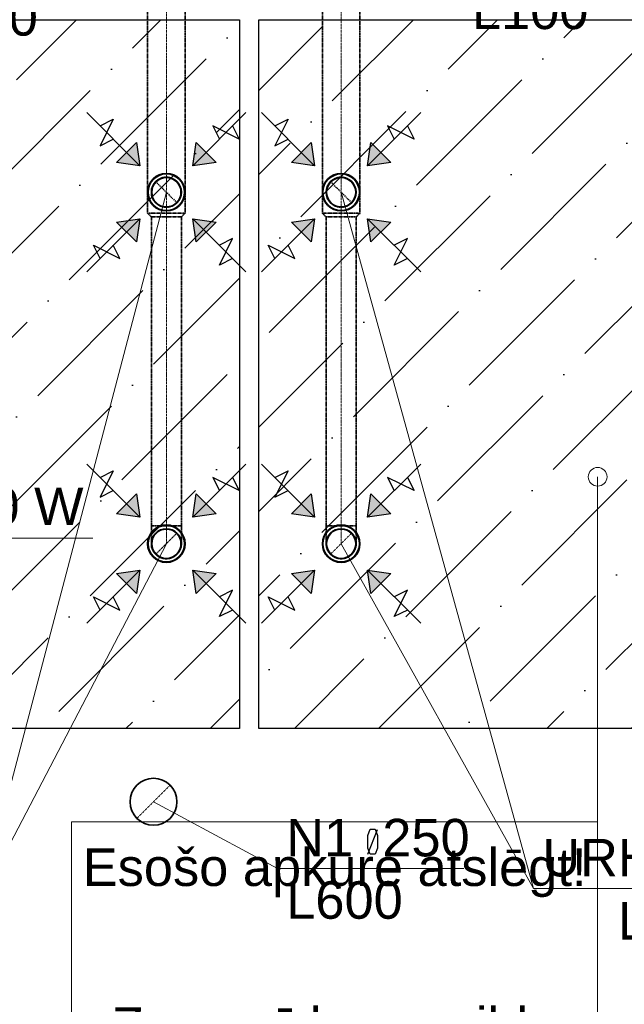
# Model space of a CAD drawing. Header units: millimetres. Extents: x -134161 to 355560, y -27497 to 30328.
# Tile 76 of 95: x 174209 to 177434, y -17907 to -12658. Entities that reach past the tile are written whole.
import ezdxf

# ---------------------------------------------------------------- set-up
doc = ezdxf.new("R2010")
doc.units = ezdxf.units.MM
for name, pattern in [('CenterLine', [17.2, 13, -2, 0.2, -2]), ('HIDDEN', [9.525, 6.35, -3.175]), ('UnderCeiling', [6.7, 4.2, -1, 0.5, -1])]:
    doc.linetypes.add(name, pattern=pattern)
doc.layers.add('AVK-A_uzdevums', color=1, linetype='CONTINUOUS', lineweight=30)
for name, color, linetype in [('Dz1-Teksts-', 7, 'CONTINUOUS'), ('Vent-N1', 7, 'CONTINUOUS'), ('Vent-N1-Teksts-', 7, 'CONTINUOUS'), ('Vent-PN6-N-Plusmas bulta', 7, 'CONTINUOUS'), ('Vent-PN7-N', 7, 'CONTINUOUS'), ('Vent-PN7-N-Iekarta', 7, 'CONTINUOUS'), ('Vent-PN7-N-Teksts-', 7, 'CONTINUOUS')]:
    doc.layers.add(name, color=color, linetype=linetype)
doc.styles.add('Arial', font='arial.ttf', dxfattribs={"height": 187.5})
pattern_1 = [(45, (141751.17, -16683.6), (168.3798, 617.3926), [793.75, -158.75, 0, -158.75])]

# ---------------------------------------------------------------- blocks, each defined once
blk = doc.blocks.new('*U1132')
at = {"layer": 'Vent-PN7-N-Teksts-', "color": 7, "linetype": 'Continuous', "lineweight": 15}
for p, q in [((33240.1, 4883, 2300), (33006, 4212.4, 2300)), ((33006, 4212.4, 2300), (31482.9, 4212.4, 2300))]:
    blk.add_line(p, q, dxfattribs=at)
at = {"layer": 'Vent-PN7-N-Teksts-', "color": 7, "linetype": 'Continuous', "lineweight": 25, "style": 'Arial'}
for s, p in [('URH/A-125', (31530.2, 4277.4, 2300)), ('L100', (31933.6, 3940.5, 2300))]:
    blk.add_text(s, height=200, dxfattribs=at).set_placement(p)
blk = doc.blocks.new('*U1133')
at = {"layer": 'Vent-PN7-N-Teksts-', "color": 7, "linetype": 'Continuous', "lineweight": 15}
for p, q in [((34172.4, 4883, 2300), (34419.1, 4247.1, 2300)), ((34419.1, 4247.1, 2300), (35942.2, 4247.1, 2300))]:
    blk.add_line(p, q, dxfattribs=at)
at = {"layer": 'Vent-PN7-N-Teksts-', "color": 7, "linetype": 'Continuous', "lineweight": 25, "style": 'Arial'}
for s, p in [('URH/A-125', (34466.4, 4312.1, 2300)), ('L100', (34869.9, 3975.3, 2300))]:
    blk.add_text(s, height=200, dxfattribs=at).set_placement(p)
blk = doc.blocks.new('*U1134')
at = {"layer": 'Vent-PN7-N-Teksts-', "color": 7, "linetype": 'Continuous', "lineweight": 15}
for p, q in [((34172.4, 3105.8, 2300), (35197.8, -606.6, 2300)), ((35197.8, -606.6, 2300), (36720.9, -606.6, 2300))]:
    blk.add_line(p, q, dxfattribs=at)
at = {"layer": 'Vent-PN7-N-Teksts-', "color": 7, "linetype": 'Continuous', "lineweight": 25, "style": 'Arial'}
for s, p in [('URH/A-160', (35245.1, -541.6, 2300)), ('L200', (35648.5, -878.4, 2300))]:
    blk.add_text(s, height=200, dxfattribs=at).set_placement(p)
blk = doc.blocks.new('*U1135')
at = {"layer": 'Vent-PN7-N-Teksts-', "color": 7, "linetype": 'Continuous', "lineweight": 15}
for p, q in [((34172.4, 1232, 2300), (35197.8, -606.6, 2300)), ((35197.8, -606.6, 2300), (36720.9, -606.6, 2300))]:
    blk.add_line(p, q, dxfattribs=at)
at = {"layer": 'Vent-PN7-N-Teksts-', "color": 7, "linetype": 'Continuous', "lineweight": 25, "style": 'Arial'}
for s, p in [('URH/A-160', (35245.1, -541.6, 2300)), ('L200', (35648.5, -878.4, 2300))]:
    blk.add_text(s, height=200, dxfattribs=at).set_placement(p)
blk = doc.blocks.new('*U1136')
at = {"layer": 'Vent-PN7-N-Teksts-', "color": 7, "linetype": 'Continuous', "lineweight": 15}
for p, q in [((33240.1, 3105.8, 2300), (32246.2, -672.7, 2300)), ((32246.2, -672.7, 2300), (30723.1, -672.7, 2300))]:
    blk.add_line(p, q, dxfattribs=at)
at = {"layer": 'Vent-PN7-N-Teksts-', "color": 7, "linetype": 'Continuous', "lineweight": 25, "style": 'Arial'}
for s, p in [('URH/A-160', (30770.4, -607.7, 2300)), ('L200', (31173.8, -944.6, 2300))]:
    blk.add_text(s, height=200, dxfattribs=at).set_placement(p)
blk = doc.blocks.new('*U1137')
at = {"layer": 'Vent-PN7-N-Teksts-', "color": 7, "linetype": 'Continuous', "lineweight": 15}
for p, q in [((33240.1, 1232, 2300), (32246.2, -672.7, 2300)), ((32246.2, -672.7, 2300), (30723.1, -672.7, 2300))]:
    blk.add_line(p, q, dxfattribs=at)
at = {"layer": 'Vent-PN7-N-Teksts-', "color": 7, "linetype": 'Continuous', "lineweight": 25, "style": 'Arial'}
for s, p in [('URH/A-160', (30770.4, -607.7, 2300)), ('L200', (31173.8, -944.6, 2300))]:
    blk.add_text(s, height=200, dxfattribs=at).set_placement(p)
blk = doc.blocks.new('*U1200')
at = {"layer": 'AVK-A_uzdevums', "color": 7, "linetype": 'Continuous', "lineweight": 18}
for p, q in [((35540.4, 1588.7), (35540.4, -251.1)), ((32734.7, -2367.3), (32734.7, -251.1)), ((32734.7, -251.1), (35540.4, -251.1)), ((35540.4, -251.1), (35540.4, -2367.3)), ((35540.4, -2367.3), (32734.7, -2367.3))]:
    blk.add_line(p, q, dxfattribs=at)
at = {"layer": 'AVK-A_uzdevums', "color": 7, "linetype": 'Continuous', "lineweight": 18, "extrusion": (0, 0, -1)}
blk.add_circle((-35540.4, 1588.7), 50, dxfattribs=at)
at = {"layer": 'AVK-A_uzdevums', "color": 7, "linetype": 'Continuous', "lineweight": 25, "style": 'Arial'}
for s, p in [('Esošo apkure atslēgt!', (32794.1, -592.6)), ('Zem grīdas apsilde', (32949.6, -1439.1)), ('S=10.9m2', (33496.8, -1862.4)), ('Qa=654W', (33504.7, -2285.7))]:
    blk.add_text(s, height=200, dxfattribs=at).set_placement(p)
blk = doc.blocks.new('*U1520')
at = {"layer": 'Vent-PN6-N-Plusmas bulta', "linetype": 'Continuous', "lineweight": 25}
for points in [[(34013.3, 1497.2), (34030.9, 1373.5), (33907.2, 1391.1)], [(34437.5, 1391.1), (34313.8, 1373.5), (34331.5, 1497.2)], [(33907.2, 1072.9), (34030.9, 1090.6), (34013.3, 966.9)], [(34331.5, 966.9), (34313.8, 1090.6), (34437.5, 1072.9)]]:
    blk.add_hatch(color=7, dxfattribs=at).paths.add_polyline_path(points, flags=0)
at = {"layer": 'Vent-PN6-N-Plusmas bulta', "color": 7, "linetype": 'Continuous', "lineweight": 25}
for p, q in [((34030.9, 1373.5, 2237), (33748.1, 1656.3, 2237)), ((34313.8, 1373.5, 2237), (34596.6, 1656.3, 2237)), ((33818.8, 1585.6, 2237), (33889.5, 1621, 2237)), ((33889.5, 1621, 2237), (33818.8, 1479.5, 2237)), ((34561.3, 1514.9, 2237), (34419.8, 1585.6, 2237)), ((34419.8, 1585.6, 2237), (34455.2, 1514.9, 2237)), ((34525.9, 1585.6, 2237), (34561.3, 1514.9, 2237)), ((33818.8, 1479.5, 2237), (33889.5, 1514.9, 2237)), ((34013.3, 1497.2, 2237), (34030.9, 1373.5, 2237)), ((34313.8, 1373.5, 2237), (34331.5, 1497.2, 2237)), ((34030.9, 1373.5, 2237), (33907.2, 1391.1, 2237)), ((34437.5, 1391.1, 2237), (34313.8, 1373.5, 2237)), ((34030.9, 1090.6, 2237), (33748.1, 807.8, 2237)), ((33907.2, 1072.9, 2237), (34030.9, 1090.6, 2237)), ((34030.9, 1090.6, 2237), (34013.3, 966.9, 2237)), ((34313.8, 1090.6, 2237), (34596.6, 807.8, 2237)), ((34331.5, 966.9, 2237), (34313.8, 1090.6, 2237)), ((34313.8, 1090.6, 2237), (34437.5, 1072.9, 2237)), ((33818.8, 878.5, 2237), (33783.4, 949.2, 2237)), ((33783.4, 949.2, 2237), (33924.9, 878.5, 2237)), ((33924.9, 878.5, 2237), (33889.5, 949.2, 2237)), ((34455.2, 843.1, 2237), (34525.9, 984.6, 2237)), ((34525.9, 984.6, 2237), (34455.2, 949.2, 2237)), ((34525.9, 878.5, 2237), (34455.2, 843.1, 2237))]:
    blk.add_line(p, q, dxfattribs=at)
for points in [[(34013.3, 1497.2, 2237), (34030.9, 1373.5, 2237), (33907.2, 1391.1, 2237)], [(34437.5, 1391.1, 2237), (34313.8, 1373.5, 2237), (34331.5, 1497.2, 2237)], [(33907.2, 1072.9, 2237), (34030.9, 1090.6, 2237), (34013.3, 966.9, 2237)], [(34331.5, 966.9, 2237), (34313.8, 1090.6, 2237), (34437.5, 1072.9, 2237)]]:
    blk.add_3dface(points, dxfattribs=at)
blk = doc.blocks.new('*U1521')
at = {"layer": 'Vent-PN6-N-Plusmas bulta', "linetype": 'Continuous', "lineweight": 25}
for points in [[(34013.3, 3370.9), (34030.9, 3247.2), (33907.2, 3264.9)], [(34437.5, 3264.9), (34313.8, 3247.2), (34331.5, 3370.9)], [(33907.2, 2946.7), (34030.9, 2964.3), (34013.3, 2840.6)], [(34331.5, 2840.6), (34313.8, 2964.3), (34437.5, 2946.7)]]:
    blk.add_hatch(color=7, dxfattribs=at).paths.add_polyline_path(points, flags=0)
at = {"layer": 'Vent-PN6-N-Plusmas bulta', "color": 7, "linetype": 'Continuous', "lineweight": 25}
for p, q in [((34030.9, 3247.2, 2237), (33748.1, 3530, 2237)), ((34313.8, 3247.2, 2237), (34596.6, 3530, 2237)), ((33818.8, 3459.3, 2237), (33889.5, 3494.7, 2237)), ((33889.5, 3494.7, 2237), (33818.8, 3353.2, 2237)), ((34561.3, 3388.6, 2237), (34419.8, 3459.3, 2237)), ((34419.8, 3459.3, 2237), (34455.2, 3388.6, 2237)), ((34525.9, 3459.3, 2237), (34561.3, 3388.6, 2237)), ((33818.8, 3353.2, 2237), (33889.5, 3388.6, 2237)), ((34013.3, 3370.9, 2237), (34030.9, 3247.2, 2237)), ((34313.8, 3247.2, 2237), (34331.5, 3370.9, 2237)), ((34030.9, 3247.2, 2237), (33907.2, 3264.9, 2237)), ((34437.5, 3264.9, 2237), (34313.8, 3247.2, 2237)), ((34030.9, 2964.3, 2237), (33748.1, 2681.5, 2237)), ((33907.2, 2946.7, 2237), (34030.9, 2964.3, 2237)), ((34030.9, 2964.3, 2237), (34013.3, 2840.6, 2237)), ((34313.8, 2964.3, 2237), (34596.6, 2681.5, 2237)), ((34331.5, 2840.6, 2237), (34313.8, 2964.3, 2237)), ((34313.8, 2964.3, 2237), (34437.5, 2946.7, 2237)), ((34455.2, 2716.8, 2237), (34525.9, 2858.3, 2237)), ((34525.9, 2858.3, 2237), (34455.2, 2822.9, 2237)), ((33818.8, 2752.2, 2237), (33783.4, 2822.9, 2237)), ((33783.4, 2822.9, 2237), (33924.9, 2752.2, 2237)), ((33924.9, 2752.2, 2237), (33889.5, 2822.9, 2237)), ((34525.9, 2752.2, 2237), (34455.2, 2716.8, 2237))]:
    blk.add_line(p, q, dxfattribs=at)
for points in [[(34013.3, 3370.9, 2237), (34030.9, 3247.2, 2237), (33907.2, 3264.9, 2237)], [(34437.5, 3264.9, 2237), (34313.8, 3247.2, 2237), (34331.5, 3370.9, 2237)], [(33907.2, 2946.7, 2237), (34030.9, 2964.3, 2237), (34013.3, 2840.6, 2237)], [(34331.5, 2840.6, 2237), (34313.8, 2964.3, 2237), (34437.5, 2946.7, 2237)]]:
    blk.add_3dface(points, dxfattribs=at)
blk = doc.blocks.new('*U1523')
at = {"layer": 'Vent-PN7-N', "color": 1, "linetype": 'UnderCeiling', "lineweight": 35}
for p, q in [((34072.4, 2993.8, 2600), (34092.4, 2973.8, 2600)), ((34272.4, 2993.8, 2600), (34252.4, 2973.8, 2600))]:
    blk.add_line(p, q, dxfattribs=at)
at = {"layer": 'Vent-PN7-N', "color": 7, "linetype": 'CenterLine', "lineweight": 18}
blk.add_line((34172.4, 2993.8, 2600), (34172.4, 2973.8, 2600), dxfattribs=at)
at = {"layer": 'Vent-PN7-N', "color": 1, "linetype": 'UnderCeiling', "lineweight": 35, "extrusion": (0, -1, 0)}
for centre, major_axis in [((34172.4, 2993.8, 2600), (100, 0)), ((34172.4, 2973.8, 2600), (80, 0))]:
    blk.add_ellipse(centre, major_axis=major_axis, ratio=1, start_param=0, end_param=3.141593, dxfattribs=at)
blk = doc.blocks.new('*U1527')
at = {"layer": 'Vent-PN7-N', "color": 1, "linetype": 'UnderCeiling', "lineweight": 35}
for p, q in [((34072.4, 4795.5, 2600), (34072.4, 3217.8, 2600)), ((34272.4, 4795.5, 2600), (34272.4, 3217.8, 2600))]:
    blk.add_line(p, q, dxfattribs=at)
at = {"layer": 'Vent-PN7-N', "color": 7, "linetype": 'CenterLine', "lineweight": 18}
blk.add_line((34172.4, 4795.5, 2600), (34172.4, 3217.8, 2600), dxfattribs=at)
blk = doc.blocks.new('*U1528')
at = {"layer": 'Vent-PN7-N', "color": 1, "linetype": 'UnderCeiling', "lineweight": 35}
for p, q in [((34072.4, 2993.8, 2600), (34072.4, 3217.8, 2600)), ((34272.4, 2993.8, 2600), (34272.4, 3217.8, 2600))]:
    blk.add_line(p, q, dxfattribs=at)
at = {"layer": 'Vent-PN7-N', "color": 7, "linetype": 'CenterLine', "lineweight": 18}
blk.add_line((34172.4, 2993.8, 2600), (34172.4, 3217.8, 2600), dxfattribs=at)
at = {"layer": 'Vent-PN7-N', "color": 7, "linetype": 'HIDDEN', "lineweight": -3}
blk.add_line((34115.8, 3162.3, 2476), (34228.9, 3049.2, 2476), dxfattribs=at)
at = {"layer": 'Vent-PN7-N', "color": 7, "linetype": 'HIDDEN', "lineweight": -3, "extrusion": (0, 0, -1)}
blk.add_circle((-34172.4, 3105.8, -2476), 80, dxfattribs=at)
blk = doc.blocks.new('*U1529')
at = {"layer": 'Vent-PN7-N', "color": 1, "linetype": 'UnderCeiling', "lineweight": 35}
for p, q in [((34092.4, 2973.8, 2600), (34092.4, 1328, 2600)), ((34252.4, 2973.8, 2600), (34252.4, 1328, 2600))]:
    blk.add_line(p, q, dxfattribs=at)
at = {"layer": 'Vent-PN7-N', "color": 7, "linetype": 'CenterLine', "lineweight": 18}
blk.add_line((34172.4, 2973.8, 2600), (34172.4, 1328, 2600), dxfattribs=at)
blk = doc.blocks.new('*U1530')
at = {"layer": 'Vent-PN7-N-Iekarta', "color": 1, "linetype": 'Continuous', "lineweight": 35}
for centre, radius in [((34172.4, 3105.8, 2300), 100), ((34172.4, 3105.8, 2287), 97.5), ((34172.4, 3105.8, 2289), 80), ((34172.4, 3105.8, 2300), 78)]:
    blk.add_circle(centre, radius, dxfattribs=at)
blk = doc.blocks.new('*U1531')
at = {"layer": 'Vent-PN7-N', "color": 7, "linetype": 'Continuous', "lineweight": -3}
blk.add_line((34172.4, 3105.8, 2388), (34172.4, 3105.8, 2387), dxfattribs=at)
blk = doc.blocks.new('*U1532')
at = {"layer": 'Vent-PN7-N-Iekarta', "color": 1, "linetype": 'Continuous', "lineweight": 35}
for centre, radius in [((34172.4, 1232, 2300), 100), ((34172.4, 1232, 2287), 97.5), ((34172.4, 1232, 2289), 80), ((34172.4, 1232, 2300), 78)]:
    blk.add_circle(centre, radius, dxfattribs=at)
blk = doc.blocks.new('*U1533')
at = {"layer": 'Vent-PN7-N', "color": 7, "linetype": 'Continuous', "lineweight": -3}
blk.add_line((34172.4, 1232, 2402), (34172.4, 1232, 2401), dxfattribs=at)
blk = doc.blocks.new('*U1534')
at = {"layer": 'Vent-PN7-N', "color": 7, "linetype": 'UnderCeiling', "lineweight": 18}
blk.add_line((34228.9, 1288.6, 2504), (34115.8, 1175.5, 2504), dxfattribs=at)
at = {"layer": 'Vent-PN7-N', "color": 1, "linetype": 'UnderCeiling', "lineweight": 35, "extrusion": (0, 1, 0)}
blk.add_ellipse((34172.4, 1328, 2600), major_axis=(-80, 0), ratio=1, start_param=0, end_param=3.141593, dxfattribs=at)
at = {"layer": 'Vent-PN7-N', "color": 1, "linetype": 'UnderCeiling', "lineweight": 35, "extrusion": (1, 0, 0)}
for centre in [(34092.4, 1328, 2504), (34252.4, 1328, 2504)]:
    blk.add_ellipse(centre, major_axis=(0, 0, 96), ratio=1, start_param=0, end_param=1.570796, dxfattribs=at)
at = {"layer": 'Vent-PN7-N', "color": 7, "linetype": 'CenterLine', "lineweight": 18, "extrusion": (1, 0, 0)}
blk.add_ellipse((34172.4, 1328, 2504), major_axis=(0, 0, 96), ratio=1, start_param=0, end_param=1.570796, dxfattribs=at)
at = {"layer": 'Vent-PN7-N', "color": 7, "linetype": 'HIDDEN', "lineweight": -3, "extrusion": (0, 0, -1)}
blk.add_ellipse((34172.4, 1232, 2504), major_axis=(-80, 0), ratio=1, start_param=0, end_param=3.141593, dxfattribs=at)
at = {"layer": 'Vent-PN7-N', "color": 1, "linetype": 'UnderCeiling', "lineweight": 35, "extrusion": (0, 0, -1)}
blk.add_ellipse((34172.4, 1232, 2504), major_axis=(80, 0), ratio=1, start_param=0, end_param=3.141593, dxfattribs=at)
blk = doc.blocks.new('*U1538')
at = {"layer": 'Vent-PN6-N-Plusmas bulta', "linetype": 'Continuous', "lineweight": 25}
for points in [[(33081, 1497.2), (33098.6, 1373.5), (32974.9, 1391.1)], [(33505.2, 1391.1), (33381.5, 1373.5), (33399.2, 1497.2)], [(32974.9, 1072.9), (33098.6, 1090.6), (33081, 966.9)], [(33399.2, 966.9), (33381.5, 1090.6), (33505.2, 1072.9)]]:
    blk.add_hatch(color=7, dxfattribs=at).paths.add_polyline_path(points, flags=0)
at = {"layer": 'Vent-PN6-N-Plusmas bulta', "color": 7, "linetype": 'Continuous', "lineweight": 25}
for p, q in [((33098.6, 1373.5, 2237), (32815.8, 1656.3, 2237)), ((33381.5, 1373.5, 2237), (33664.3, 1656.3, 2237)), ((32886.5, 1585.6, 2237), (32957.2, 1621, 2237)), ((32957.2, 1621, 2237), (32886.5, 1479.5, 2237)), ((33629, 1514.9, 2237), (33487.6, 1585.6, 2237)), ((33487.6, 1585.6, 2237), (33522.9, 1514.9, 2237)), ((33593.6, 1585.6, 2237), (33629, 1514.9, 2237)), ((32886.5, 1479.5, 2237), (32957.2, 1514.9, 2237)), ((33081, 1497.2, 2237), (33098.6, 1373.5, 2237)), ((33381.5, 1373.5, 2237), (33399.2, 1497.2, 2237)), ((33098.6, 1373.5, 2237), (32974.9, 1391.1, 2237)), ((33505.2, 1391.1, 2237), (33381.5, 1373.5, 2237)), ((33098.6, 1090.6, 2237), (32815.8, 807.8, 2237)), ((32974.9, 1072.9, 2237), (33098.6, 1090.6, 2237)), ((33098.6, 1090.6, 2237), (33081, 966.9, 2237)), ((33381.5, 1090.6, 2237), (33664.3, 807.8, 2237)), ((33399.2, 966.9, 2237), (33381.5, 1090.6, 2237)), ((33381.5, 1090.6, 2237), (33505.2, 1072.9, 2237)), ((32886.5, 878.5, 2237), (32851.2, 949.2, 2237)), ((32851.2, 949.2, 2237), (32992.6, 878.5, 2237)), ((32992.6, 878.5, 2237), (32957.2, 949.2, 2237)), ((33522.9, 843.1, 2237), (33593.6, 984.6, 2237)), ((33593.6, 984.6, 2237), (33522.9, 949.2, 2237)), ((33593.6, 878.5, 2237), (33522.9, 843.1, 2237))]:
    blk.add_line(p, q, dxfattribs=at)
for points in [[(33081, 1497.2, 2237), (33098.6, 1373.5, 2237), (32974.9, 1391.1, 2237)], [(33505.2, 1391.1, 2237), (33381.5, 1373.5, 2237), (33399.2, 1497.2, 2237)], [(32974.9, 1072.9, 2237), (33098.6, 1090.6, 2237), (33081, 966.9, 2237)], [(33399.2, 966.9, 2237), (33381.5, 1090.6, 2237), (33505.2, 1072.9, 2237)]]:
    blk.add_3dface(points, dxfattribs=at)
blk = doc.blocks.new('*U1539')
at = {"layer": 'Vent-PN6-N-Plusmas bulta', "linetype": 'Continuous', "lineweight": 25}
for points in [[(33081, 3370.9), (33098.6, 3247.2), (32974.9, 3264.9)], [(33505.2, 3264.9), (33381.5, 3247.2), (33399.2, 3370.9)], [(32974.9, 2946.7), (33098.6, 2964.3), (33081, 2840.6)], [(33399.2, 2840.6), (33381.5, 2964.3), (33505.2, 2946.7)]]:
    blk.add_hatch(color=7, dxfattribs=at).paths.add_polyline_path(points, flags=0)
at = {"layer": 'Vent-PN6-N-Plusmas bulta', "color": 7, "linetype": 'Continuous', "lineweight": 25}
for p, q in [((33098.6, 3247.2, 2237), (32815.8, 3530, 2237)), ((33381.5, 3247.2, 2237), (33664.3, 3530, 2237)), ((32886.5, 3459.3, 2237), (32957.2, 3494.7, 2237)), ((32957.2, 3494.7, 2237), (32886.5, 3353.2, 2237)), ((33629, 3388.6, 2237), (33487.6, 3459.3, 2237)), ((33487.6, 3459.3, 2237), (33522.9, 3388.6, 2237)), ((33593.6, 3459.3, 2237), (33629, 3388.6, 2237)), ((32886.5, 3353.2, 2237), (32957.2, 3388.6, 2237)), ((33081, 3370.9, 2237), (33098.6, 3247.2, 2237)), ((33381.5, 3247.2, 2237), (33399.2, 3370.9, 2237)), ((33098.6, 3247.2, 2237), (32974.9, 3264.9, 2237)), ((33505.2, 3264.9, 2237), (33381.5, 3247.2, 2237)), ((33098.6, 2964.3, 2237), (32815.8, 2681.5, 2237)), ((32974.9, 2946.7, 2237), (33098.6, 2964.3, 2237)), ((33098.6, 2964.3, 2237), (33081, 2840.6, 2237)), ((33381.5, 2964.3, 2237), (33664.3, 2681.5, 2237)), ((33399.2, 2840.6, 2237), (33381.5, 2964.3, 2237)), ((33381.5, 2964.3, 2237), (33505.2, 2946.7, 2237)), ((33522.9, 2716.8, 2237), (33593.6, 2858.3, 2237)), ((33593.6, 2858.3, 2237), (33522.9, 2822.9, 2237)), ((32886.5, 2752.2, 2237), (32851.2, 2822.9, 2237)), ((32851.2, 2822.9, 2237), (32992.6, 2752.2, 2237)), ((32992.6, 2752.2, 2237), (32957.2, 2822.9, 2237)), ((33593.6, 2752.2, 2237), (33522.9, 2716.8, 2237))]:
    blk.add_line(p, q, dxfattribs=at)
for points in [[(33081, 3370.9, 2237), (33098.6, 3247.2, 2237), (32974.9, 3264.9, 2237)], [(33505.2, 3264.9, 2237), (33381.5, 3247.2, 2237), (33399.2, 3370.9, 2237)], [(32974.9, 2946.7, 2237), (33098.6, 2964.3, 2237), (33081, 2840.6, 2237)], [(33399.2, 2840.6, 2237), (33381.5, 2964.3, 2237), (33505.2, 2946.7, 2237)]]:
    blk.add_3dface(points, dxfattribs=at)
blk = doc.blocks.new('*U1541')
at = {"layer": 'Vent-PN7-N', "color": 1, "linetype": 'UnderCeiling', "lineweight": 35}
for p, q in [((33140.1, 2993.8, 2600), (33160.1, 2973.8, 2600)), ((33340.1, 2993.8, 2600), (33320.1, 2973.8, 2600))]:
    blk.add_line(p, q, dxfattribs=at)
at = {"layer": 'Vent-PN7-N', "color": 7, "linetype": 'CenterLine', "lineweight": 18}
blk.add_line((33240.1, 2993.8, 2600), (33240.1, 2973.8, 2600), dxfattribs=at)
at = {"layer": 'Vent-PN7-N', "color": 1, "linetype": 'UnderCeiling', "lineweight": 35, "extrusion": (0, -1, 0)}
for centre, major_axis in [((33240.1, 2993.8, 2600), (100, 0)), ((33240.1, 2973.8, 2600), (80, 0))]:
    blk.add_ellipse(centre, major_axis=major_axis, ratio=1, start_param=0, end_param=3.141593, dxfattribs=at)
blk = doc.blocks.new('*U1545')
at = {"layer": 'Vent-PN7-N', "color": 1, "linetype": 'UnderCeiling', "lineweight": 35}
for p, q in [((33140.1, 4795.5, 2600), (33140.1, 3217.8, 2600)), ((33340.1, 4795.5, 2600), (33340.1, 3217.8, 2600))]:
    blk.add_line(p, q, dxfattribs=at)
at = {"layer": 'Vent-PN7-N', "color": 7, "linetype": 'CenterLine', "lineweight": 18}
blk.add_line((33240.1, 4795.5, 2600), (33240.1, 3217.8, 2600), dxfattribs=at)
blk = doc.blocks.new('*U1546')
at = {"layer": 'Vent-PN7-N', "color": 1, "linetype": 'UnderCeiling', "lineweight": 35}
for p, q in [((33140.1, 2993.8, 2600), (33140.1, 3217.8, 2600)), ((33340.1, 2993.8, 2600), (33340.1, 3217.8, 2600))]:
    blk.add_line(p, q, dxfattribs=at)
at = {"layer": 'Vent-PN7-N', "color": 7, "linetype": 'CenterLine', "lineweight": 18}
blk.add_line((33240.1, 2993.8, 2600), (33240.1, 3217.8, 2600), dxfattribs=at)
at = {"layer": 'Vent-PN7-N', "color": 7, "linetype": 'HIDDEN', "lineweight": -3}
blk.add_line((33183.5, 3162.3, 2476), (33296.6, 3049.2, 2476), dxfattribs=at)
at = {"layer": 'Vent-PN7-N', "color": 7, "linetype": 'HIDDEN', "lineweight": -3, "extrusion": (0, 0, -1)}
blk.add_circle((-33240.1, 3105.8, -2476), 80, dxfattribs=at)
blk = doc.blocks.new('*U1547')
at = {"layer": 'Vent-PN7-N', "color": 1, "linetype": 'UnderCeiling', "lineweight": 35}
for p, q in [((33160.1, 2973.8, 2600), (33160.1, 1328, 2600)), ((33320.1, 2973.8, 2600), (33320.1, 1328, 2600))]:
    blk.add_line(p, q, dxfattribs=at)
at = {"layer": 'Vent-PN7-N', "color": 7, "linetype": 'CenterLine', "lineweight": 18}
blk.add_line((33240.1, 2973.8, 2600), (33240.1, 1328, 2600), dxfattribs=at)
blk = doc.blocks.new('*U1548')
at = {"layer": 'Vent-PN7-N-Iekarta', "color": 1, "linetype": 'Continuous', "lineweight": 35}
for centre, radius in [((33240.1, 3105.8, 2300), 100), ((33240.1, 3105.8, 2287), 97.5), ((33240.1, 3105.8, 2289), 80), ((33240.1, 3105.8, 2300), 78)]:
    blk.add_circle(centre, radius, dxfattribs=at)
blk = doc.blocks.new('*U1549')
at = {"layer": 'Vent-PN7-N', "color": 7, "linetype": 'Continuous', "lineweight": -3}
blk.add_line((33240.1, 3105.8, 2388), (33240.1, 3105.8, 2387), dxfattribs=at)
blk = doc.blocks.new('*U1550')
at = {"layer": 'Vent-PN7-N-Iekarta', "color": 1, "linetype": 'Continuous', "lineweight": 35}
for centre, radius in [((33240.1, 1232, 2300), 100), ((33240.1, 1232, 2287), 97.5), ((33240.1, 1232, 2289), 80), ((33240.1, 1232, 2300), 78)]:
    blk.add_circle(centre, radius, dxfattribs=at)
blk = doc.blocks.new('*U1551')
at = {"layer": 'Vent-PN7-N', "color": 7, "linetype": 'Continuous', "lineweight": -3}
blk.add_line((33240.1, 1232, 2402), (33240.1, 1232, 2401), dxfattribs=at)
blk = doc.blocks.new('*U1552')
at = {"layer": 'Vent-PN7-N', "color": 7, "linetype": 'UnderCeiling', "lineweight": 18}
blk.add_line((33296.6, 1288.6, 2504), (33183.5, 1175.5, 2504), dxfattribs=at)
at = {"layer": 'Vent-PN7-N', "color": 1, "linetype": 'UnderCeiling', "lineweight": 35, "extrusion": (0, 1, 0)}
blk.add_ellipse((33240.1, 1328, 2600), major_axis=(-80, 0), ratio=1, start_param=0, end_param=3.141593, dxfattribs=at)
at = {"layer": 'Vent-PN7-N', "color": 1, "linetype": 'UnderCeiling', "lineweight": 35, "extrusion": (1, 0, 0)}
for centre in [(33160.1, 1328, 2504), (33320.1, 1328, 2504)]:
    blk.add_ellipse(centre, major_axis=(0, 0, 96), ratio=1, start_param=0, end_param=1.570796, dxfattribs=at)
at = {"layer": 'Vent-PN7-N', "color": 7, "linetype": 'CenterLine', "lineweight": 18, "extrusion": (1, 0, 0)}
blk.add_ellipse((33240.1, 1328, 2504), major_axis=(0, 0, 96), ratio=1, start_param=0, end_param=1.570796, dxfattribs=at)
at = {"layer": 'Vent-PN7-N', "color": 7, "linetype": 'HIDDEN', "lineweight": -3, "extrusion": (0, 0, -1)}
blk.add_ellipse((33240.1, 1232, 2504), major_axis=(-80, 0), ratio=1, start_param=0, end_param=3.141593, dxfattribs=at)
at = {"layer": 'Vent-PN7-N', "color": 1, "linetype": 'UnderCeiling', "lineweight": 35, "extrusion": (0, 0, -1)}
blk.add_ellipse((33240.1, 1232, 2504), major_axis=(80, 0), ratio=1, start_param=0, end_param=3.141593, dxfattribs=at)
blk = doc.blocks.new('*U1752')
at = {"layer": 'Vent-N1-Teksts-', "color": 7, "linetype": 'Continuous', "lineweight": 15}
for p, q in [((33171.6, -143.7, 1500), (33832.8, -499.1, 1500)), ((33832.8, -499.1, 1500), (34827.1, -499.1, 1500))]:
    blk.add_line(p, q, dxfattribs=at)
at = {"layer": 'Vent-N1-Teksts-', "color": 7, "linetype": 'Continuous', "lineweight": 25}
for p, q in [((34314.2, -324, 1500), (34326.8, -289.7, 1500)), ((34314.2, -423.5, 1500), (34366.2, -290.9, 1500)), ((34326.8, -289.7, 1500), (34353.6, -289.7, 1500)), ((34353.6, -289.7, 1500), (34366.2, -324, 1500)), ((34314.2, -390.3, 1500), (34314.2, -324, 1500)), ((34366.2, -324, 1500), (34366.2, -390.3, 1500)), ((34326.8, -423.5, 1500), (34314.2, -390.3, 1500)), ((34366.2, -390.3, 1500), (34353.6, -423.5, 1500)), ((34353.6, -423.5, 1500), (34326.8, -423.5, 1500))]:
    blk.add_line(p, q, dxfattribs=at)
at = {"layer": 'Vent-N1-Teksts-', "color": 7, "linetype": 'Continuous', "lineweight": 25, "style": 'Arial'}
for s, p in [('N1  250', (33879.4, -434.9, 1500)), ('L600', (33879.4, -767.5, 1500))]:
    blk.add_text(s, height=200, dxfattribs=at).set_placement(p)
blk = doc.blocks.new('*U1758')
at = {"layer": 'Vent-N1', "color": 7, "linetype": 'UnderCeiling', "lineweight": 18}
blk.add_line((33260, -55.3, 3000), (33083.3, -232.1, 3000), dxfattribs=at)
at = {"layer": 'Vent-N1', "color": 1, "linetype": 'Continuous', "lineweight": 35}
blk.add_circle((33171.6, -143.7, 3000), 125, dxfattribs=at)
blk = doc.blocks.new('*U1759')
at = {"layer": 'Vent-N1', "color": 7, "linetype": 'Continuous', "lineweight": -3}
for p, q in [((33171.6, -143.7, 250), (33171.6, -143.7, 249)), ((33171.6, -143.7, 500), (33171.6, -143.7, 499)), ((33171.6, -143.7, 750), (33171.6, -143.7, 749)), ((33171.6, -143.7, 1000), (33171.6, -143.7, 999)), ((33171.6, -143.7, 1250), (33171.6, -143.7, 1249)), ((33171.6, -143.7, 1500), (33171.6, -143.7, 1499)), ((33171.6, -143.7, 1750), (33171.6, -143.7, 1749)), ((33171.6, -143.7, 2000), (33171.6, -143.7, 1999)), ((33171.6, -143.7, 2250), (33171.6, -143.7, 2249)), ((33171.6, -143.7, 2500), (33171.6, -143.7, 2499)), ((33171.6, -143.7, 2750), (33171.6, -143.7, 2749))]:
    blk.add_line(p, q, dxfattribs=at)
blk = doc.blocks.new('*U1764')
at = {"layer": 'Vent-N1', "color": 7, "linetype": 'Continuous', "lineweight": -3}
blk.add_line((33171.6, -143.7), (33171.6, -143.7, -1), dxfattribs=at)
blk = doc.blocks.new('*U1890')
at = {"layer": 'Dz1-Teksts-', "color": 7, "linetype": 'Continuous', "lineweight": 0}
for p, q in [((29377.7, 2352.5, 2500), (30954.6, 1262.2, 2500)), ((30954.6, 1262.2, 2500), (32848.6, 1262.2, 2500))]:
    blk.add_line(p, q, dxfattribs=at)
at = {"layer": 'Dz1-Teksts-', "color": 7, "linetype": 'Continuous', "lineweight": 0, "extrusion": (0, 0, -1)}
blk.add_circle((-29377.7, 2352.5, -2500), 25, dxfattribs=at)
at = {"layer": 'Dz1-Teksts-', "color": 7, "linetype": 'Continuous', "lineweight": 0, "style": 'Arial'}
blk.add_text('Qdz=12000 W', height=200, dxfattribs=at).set_placement((31004.7, 1331.1, 2500))

msp = doc.modelspace()

# ---------------------------------------------------------------- hatches: boundary and pattern name
at = {"layer": 'AVK-A_uzdevums'}
h = msp.add_hatch(dxfattribs=at)
h.set_pattern_fill('ANSI36', color=256, scale=100)
h.set_pattern_definition(pattern_1)
h.paths.add_polyline_path([(172584, -12658.6), (175381.4, -12658.6), (175381.4, -16436.7), (172785, -16436.7), (172785, -15985.2), (172584, -15985.2)])
h = msp.add_hatch(dxfattribs=at)
h.set_pattern_fill('ANSI36', color=256, scale=100)
h.set_pattern_definition(pattern_1)
h.paths.add_polyline_path([(175483.8, -12658.6), (178383.6, -12658.6), (178383.6, -16002.9), (178168.4, -16002.9), (178168.4, -16436.7), (175483.8, -16436.7)])

# ---------------------------------------------------------------- linework, layer by layer
for points in [[(172584, -12658.6), (175381.4, -12658.6), (175381.4, -16436.7), (172785, -16436.7), (172785, -15985.2), (172584, -15985.2)], [(175483.8, -12658.6), (178383.6, -12658.6), (178383.6, -16002.9), (178168.4, -16002.9), (178168.4, -16436.7), (175483.8, -16436.7)]]:
    msp.add_lwpolyline(points, close=True, dxfattribs=at)

# ---------------------------------------------------------------- block references
msp.add_blockref('*U1200', (141751.2, -16683.6), dxfattribs=at)
at = {"layer": 'Dz1-Teksts-'}
msp.add_blockref('*U1890', (141751.2, -16683.6), dxfattribs=at)
at = {"layer": 'Vent-N1'}
for name in ['*U1758', '*U1759', '*U1764']:
    msp.add_blockref(name, (141751.2, -16683.6), dxfattribs=at)
at = {"layer": 'Vent-N1-Teksts-'}
msp.add_blockref('*U1752', (141751.2, -16683.6), dxfattribs=at)
at = {"layer": 'Vent-PN6-N-Plusmas bulta'}
for name in ['*U1539', '*U1521', '*U1538', '*U1520']:
    msp.add_blockref(name, (141751.2, -16683.6), dxfattribs=at)
at = {"layer": 'Vent-PN7-N'}
for name in ['*U1545', '*U1527', '*U1546', '*U1528', '*U1549', '*U1531', '*U1541', '*U1523', '*U1547', '*U1529', '*U1552', '*U1534', '*U1551', '*U1533']:
    msp.add_blockref(name, (141751.2, -16683.6), dxfattribs=at)
at = {"layer": 'Vent-PN7-N-Iekarta'}
for name in ['*U1548', '*U1530', '*U1550', '*U1532']:
    msp.add_blockref(name, (141751.2, -16683.6), dxfattribs=at)
at = {"layer": 'Vent-PN7-N-Teksts-'}
for name in ['*U1132', '*U1133', '*U1136', '*U1134', '*U1137', '*U1135']:
    msp.add_blockref(name, (141751.2, -16683.6), dxfattribs=at)

doc.saveas('drawing.dxf')
